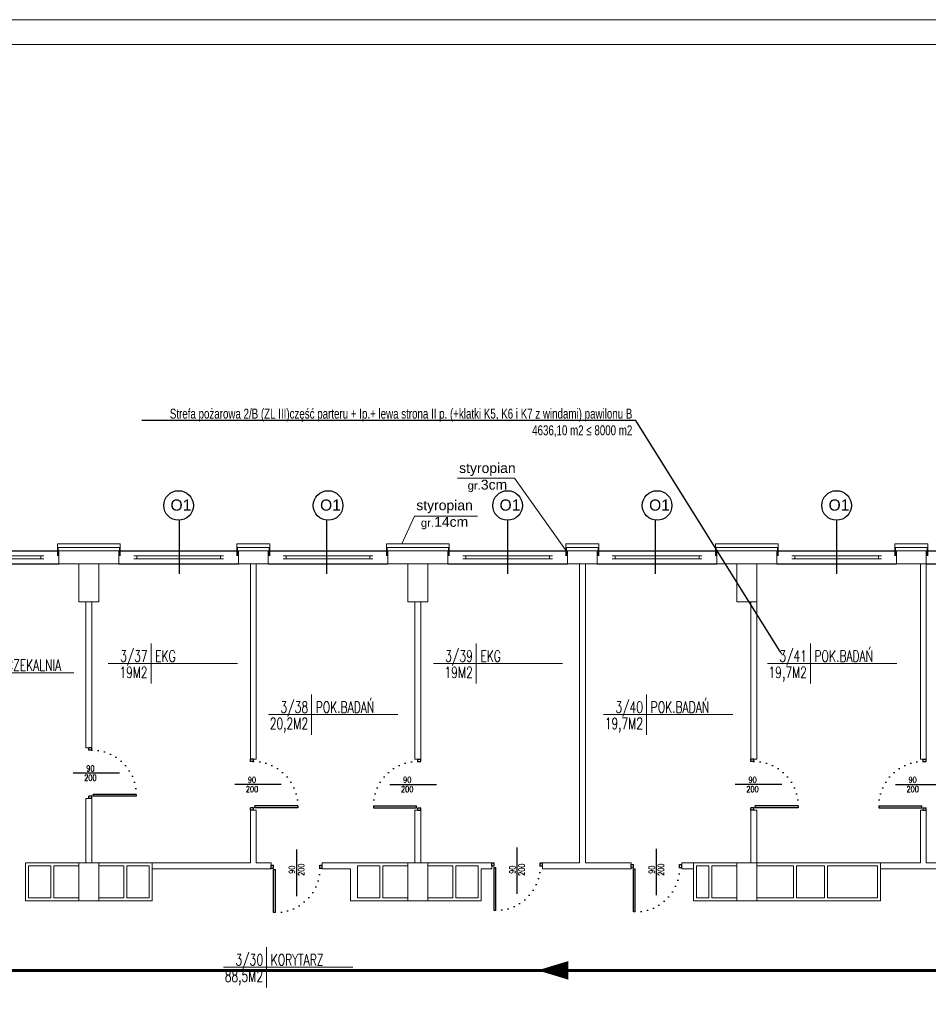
# Model space of a CAD drawing. Header units: millimetres. Extents: x 126553 to 403692, y -95821 to 38049.
# Tile 240 of 256: x 248917 to 250739, y 7468 to 9444. Entities that reach past the tile are written whole.
import ezdxf
from ezdxf import colors
from ezdxf.entities.mleader import LeaderData, LeaderLine
from ezdxf.enums import TextEntityAlignment as Align
from ezdxf.math import Vec2, Vec3

# ---------------------------------------------------------------- set-up
doc = ezdxf.new("R2010")
doc.units = ezdxf.units.MM
doc.linetypes.add('DOTX2', pattern=[12.7, 0, -12.7])
doc.layers.add('1  opis', color=9, linetype='Continuous')
doc.layers.add('WIDOK', color=7, linetype='Continuous')
for name, color, linetype, lineweight in [('_(06 GRUBA)', 7, 'Continuous', 40), ('CIENKIE', 7, 'Continuous', 18), ('ewakaucja', 3, 'Continuous', 50), ('ocieplenie', 253, 'BATTING', 18), ('OKNA', 7, 'Continuous', 13), ('opisy', 7, 'Continuous', 18), ('ramki', 250, 'Continuous', 13), ('WAW_ŚLUSARKA ALUMINIOWA OPIS PB', 7, 'Continuous', 9), ('ŚCIANY GRUBE', 7, 'Continuous', 20)]:
    doc.layers.add(name, color=color, linetype=linetype, lineweight=lineweight)
doc.styles.add('OPIS', font='romans.shx', dxfattribs={"width": 0.8})
doc.styles.add('ROMANS', font='romans.shx', dxfattribs={"width": 0.7})
doc.styles.add('STYLE1', font='txt', dxfattribs={"width": 0.8})
doc.linetypes.add('BATTING', pattern='A,0.0001,-0.1,[134,LTYPESHP.SHX,S=0.1,R=0,X=-0.1,Y=0],-0.2,[134,LTYPESHP.SHX,S=0.1,R=180,X=0.1,Y=0],-0.1', length=0.4001)

# ---------------------------------------------------------------- blocks, each defined once
blk = doc.blocks.new('OKNO')
at = {"layer": 'OKNA'}
for p, q in [((30, 15.9), (210, 15.9)), ((30, 9.9), (210, 9.9)), ((36, 9.9), (36, 15.9)), ((204, 9.9), (204, 15.9))]:
    blk.add_line(p, q, dxfattribs=at)
blk = doc.blocks.new('METKA')
for p, q in [((0, 26.9), (0, -26.9)), ((-57.4, 0), (115.4, 0))]:
    blk.add_line(p, q)
at = {"layer": 'opisy', "style": 'STYLE1', "width": 0.8, "flags": 4}
for tag, p in [('NUMER', (-6.1, 4.5)), ('POWIERZCHNIA', (-6, -24.6))]:
    blk.add_attdef(tag, text='', height=17, dxfattribs=at).set_placement(p, align=Align.RIGHT)
for tag, p in [('NAZWA', (5.3, 4.6)), ('POSADZKA', (5.6, -24.7))]:
    blk.add_attdef(tag, p, '', height=17, dxfattribs=at)
blk = doc.blocks.new('o1')
at = {"layer": 'WIDOK'}
blk.add_circle((-85.4, -0.7), 29.7, dxfattribs=at)
at = {"layer": 'opisy', "insert": (-101.5, 11.4), "char_height": 22.4, "width": 15.9, "attachment_point": 1}
blk.add_mtext('{\\fArial|b0|i0|c238|p34;O1}', dxfattribs=at)
blk = doc.blocks.new('A$C121B6CE3')
blk.add_lwpolyline([(0, -20), (0, 20)])
at = {"style": 'OPIS', "width": 0.8}
blk.add_attdef('Szerokość', text='', height=12, rotation=90, dxfattribs=at).set_placement((0, 0), align=Align.BOTTOM_CENTER)
blk.add_attdef('Wysokość', text='', height=12, rotation=90, dxfattribs=at).set_placement((3, 0), align=Align.TOP_CENTER)

msp = doc.modelspace()

# ---------------------------------------------------------------- linework, layer by layer
for p, q in [((249061.15283, 7982.60458), (249055.03283, 7982.60458)), ((249055.03283, 7978.00999), (249055.03283, 7982.60458)), ((249061.15283, 7978.00999), (249061.15283, 7982.60458)), ((249061.15283, 7978.00999), (249055.03283, 7978.00999)), ((249385.27283, 7959.68059), (249379.15283, 7959.68059)), ((249379.15283, 7955.08599), (249379.15283, 7959.68059)), ((249385.27283, 7955.08599), (249379.15283, 7955.08599)), ((249385.27283, 7955.08599), (249385.27283, 7959.68059)), ((249715.03283, 7959.68059), (249721.15283, 7959.68059)), ((249715.03283, 7955.08599), (249715.03283, 7959.68059)), ((249715.03283, 7955.08599), (249721.15283, 7955.08599)), ((249721.15283, 7955.08599), (249721.15283, 7959.68059)), ((250389.27283, 7959.68059), (250383.15283, 7959.68059)), ((250383.15283, 7955.08599), (250383.15283, 7959.68059)), ((250389.27283, 7955.08599), (250383.15283, 7955.08599)), ((250389.27283, 7955.08599), (250389.27283, 7959.68059)), ((250729.03283, 7959.68059), (250735.15283, 7959.68059)), ((250729.03283, 7955.08599), (250729.03283, 7959.68059)), ((250729.03283, 7955.08599), (250735.15283, 7955.08599)), ((250735.15283, 7955.08599), (250735.15283, 7959.68059)), ((249116.90238, 7931.60458), (249023.88528, 7931.60458)), ((249441.02238, 7908.68059), (249348.00528, 7908.68059)), ((249659.28327, 7908.68059), (249752.30038, 7908.68059)), ((250445.02238, 7908.68059), (250352.00528, 7908.68059)), ((250673.28327, 7908.68059), (250766.30038, 7908.68059)), ((249055.03283, 7880.60458), (249055.03283, 7885.19918)), ((249061.15283, 7885.19918), (249055.03283, 7885.19918)), ((249061.15283, 7880.60458), (249061.15283, 7885.19918)), ((249150.28796, 7888.87485), (249063.90958, 7888.87485)), ((249063.90958, 7885.19918), (249063.90958, 7888.87485)), ((249150.21214, 7885.19918), (249063.90958, 7885.19918)), ((249150.28796, 7888.87485), (249150.28796, 7885.19918)), ((249061.15283, 7880.60458), (249055.03283, 7880.60458)), ((249474.40796, 7865.95086), (249388.02958, 7865.95086)), ((249388.02958, 7862.27518), (249388.02958, 7865.95086)), ((249474.40796, 7865.95086), (249474.40796, 7862.27518)), ((249625.89769, 7865.95086), (249712.27607, 7865.95086)), ((249625.89769, 7865.95086), (249625.89769, 7862.27518)), ((249712.27607, 7862.27518), (249712.27607, 7865.95086)), ((250478.40796, 7865.95086), (250392.02958, 7865.95086)), ((250392.02958, 7862.27518), (250392.02958, 7865.95086)), ((250478.40796, 7865.95086), (250478.40796, 7862.27518)), ((250639.89769, 7865.95086), (250726.27607, 7865.95086)), ((250639.89769, 7865.95086), (250639.89769, 7862.27518)), ((250726.27607, 7862.27518), (250726.27607, 7865.95086)), ((249379.15283, 7857.68059), (249379.15283, 7862.27518)), ((249385.27283, 7862.27518), (249379.15283, 7862.27518)), ((249385.27283, 7857.68059), (249379.15283, 7857.68059)), ((249385.27283, 7857.68059), (249385.27283, 7862.27518)), ((249474.33214, 7862.27518), (249388.02958, 7862.27518)), ((249625.97351, 7862.27518), (249712.27607, 7862.27518)), ((249715.03283, 7857.68059), (249715.03283, 7862.27518)), ((249715.03283, 7862.27518), (249721.15283, 7862.27518)), ((249715.03283, 7857.68059), (249721.15283, 7857.68059)), ((249721.15283, 7857.68059), (249721.15283, 7862.27518)), ((250383.15283, 7857.68059), (250383.15283, 7862.27518)), ((250389.27283, 7862.27518), (250383.15283, 7862.27518)), ((250389.27283, 7857.68059), (250383.15283, 7857.68059)), ((250389.27283, 7857.68059), (250389.27283, 7862.27518)), ((250478.33214, 7862.27518), (250392.02958, 7862.27518)), ((250639.97351, 7862.27518), (250726.27607, 7862.27518)), ((250729.03283, 7857.68059), (250729.03283, 7862.27518)), ((250729.03283, 7862.27518), (250735.15283, 7862.27518)), ((250729.03283, 7857.68059), (250735.15283, 7857.68059)), ((250735.15283, 7857.68059), (250735.15283, 7862.27518)), ((249472.15283, 7685.15422), (249472.15283, 7778.17132)), ((249914.36333, 7689.67838), (249914.36333, 7782.69548)), ((250193.87492, 7686.55208), (250193.87492, 7779.56918)), ((249421.15283, 7740.90377), (249421.15283, 7747.02377)), ((249421.15283, 7747.02377), (249425.74742, 7747.02377)), ((249425.74742, 7740.90377), (249425.74742, 7747.02377)), ((249518.55823, 7740.90377), (249518.55823, 7747.02377)), ((249518.55823, 7747.02377), (249523.15283, 7747.02377)), ((249523.15283, 7740.90377), (249523.15283, 7747.02377)), ((249863.36333, 7745.42793), (249863.36333, 7751.54793)), ((249863.36333, 7751.54793), (249867.95793, 7751.54793)), ((249863.36333, 7745.42793), (249867.95793, 7745.42793)), ((249867.95793, 7745.42793), (249867.95793, 7751.54793)), ((249960.76874, 7745.42793), (249960.76874, 7751.54793)), ((249960.76874, 7751.54793), (249965.36333, 7751.54793)), ((249960.76874, 7745.42793), (249965.36333, 7745.42793)), ((249965.36333, 7745.42793), (249965.36333, 7751.54793)), ((250142.87492, 7742.30163), (250142.87492, 7748.42163)), ((250142.87492, 7748.42163), (250147.46952, 7748.42163)), ((250147.46952, 7742.30163), (250147.46952, 7748.42163)), ((250240.28033, 7742.30163), (250240.28033, 7748.42163)), ((250240.28033, 7748.42163), (250244.87492, 7748.42163)), ((250244.87492, 7742.30163), (250244.87492, 7748.42163)), ((249421.15283, 7740.90377), (249425.74742, 7740.90377)), ((249425.74742, 7651.84446), (249425.74742, 7738.14701)), ((249425.74742, 7738.14701), (249429.4231, 7738.14701)), ((249429.4231, 7651.76864), (249429.4231, 7738.14701)), ((249518.55823, 7740.90377), (249523.15283, 7740.90377)), ((249867.95793, 7656.36862), (249867.95793, 7742.67118)), ((249867.95793, 7742.67118), (249871.6336, 7742.67118)), ((249871.6336, 7656.2928), (249871.6336, 7742.67118)), ((250142.87492, 7742.30163), (250147.46952, 7742.30163)), ((250147.46952, 7653.24232), (250147.46952, 7739.54488)), ((250147.46952, 7739.54488), (250151.14519, 7739.54488)), ((250151.14519, 7653.1665), (250151.14519, 7739.54488)), ((250240.28033, 7742.30163), (250244.87492, 7742.30163)), ((249429.4231, 7651.76864), (249425.74742, 7651.76864)), ((249871.6336, 7656.2928), (249867.95793, 7656.2928)), ((250151.14519, 7653.1665), (250147.46952, 7653.1665))]:
    msp.add_line(p, q)
at = {"linetype": 'DOTX2', "extrusion": (0, 0, -1)}
for centre, major_axis in [((249061.15283, 7888.87485), (-63.02806, -63.02806)), ((249385.27283, 7865.95086), (-63.02806, -63.02806)), ((250389.27283, 7865.95086), (-63.02806, -63.02806)), ((249871.6336, 7745.42793), (-63.02806, 63.02806)), ((249429.4231, 7740.90377), (-63.02806, 63.02806)), ((250151.14519, 7742.30163), (-63.02806, 63.02806))]:
    msp.add_ellipse(centre, major_axis=major_axis, ratio=1, start_param=2.3561944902, end_param=3.9682396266, dxfattribs=at)
at = {"linetype": 'DOTX2'}
for centre in [(249715.03283, 7865.95086), (250729.03283, 7865.95086)]:
    msp.add_ellipse(centre, major_axis=(-63.02806, 63.02806), ratio=1, start_param=-0.7853981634, end_param=0.826646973, dxfattribs=at)
at = {"layer": '_(06 GRUBA)', "color": 3}
msp.add_lwpolyline([(249955.6218, 7536.00184, 0, 37.5, 0), (250017.32505, 7536.00184, 37.5, 37.5, 0)], format="xyseb", dxfattribs=at)
at = {"layer": 'ewakaucja', "color": 3, "lineweight": 60}
msp.add_lwpolyline([(248471.32798, 7536.00184), (251582.21761, 7536.00184)], dxfattribs=at)
at = {"layer": 'ocieplenie'}
for p, q in [((248992.15283, 8391.54793), (249118.15283, 8391.54793)), ((248992.15283, 8391.54793), (248992.15283, 8367.45586)), ((249118.15283, 8367.45586), (249118.15283, 8391.54793)), ((249352.15283, 8391.54793), (249352.15283, 8367.45586)), ((249352.15283, 8391.54793), (249418.15283, 8391.54793)), ((249418.15283, 8367.45586), (249418.15283, 8391.54793)), ((249652.15283, 8391.54793), (249778.15283, 8391.54793)), ((249652.15283, 8391.54793), (249652.15283, 8367.45586)), ((249778.15283, 8367.45586), (249778.15283, 8391.54793)), ((250012.15283, 8391.54793), (250012.15283, 8367.45586)), ((250012.15283, 8391.54793), (250078.15283, 8391.54793)), ((250078.15283, 8367.45586), (250078.15283, 8391.54793)), ((250312.15283, 8391.54793), (250438.15283, 8391.54793)), ((250312.15283, 8391.54793), (250312.15283, 8367.45586)), ((250438.15283, 8367.45586), (250438.15283, 8391.54793)), ((250672.15283, 8391.54793), (250672.15283, 8367.45586)), ((250672.15283, 8391.54793), (250738.15283, 8391.54793)), ((250738.15283, 8367.45586), (250738.15283, 8391.54793))]:
    msp.add_line(p, q, dxfattribs=at)
at = {"layer": 'ocieplenie', "linetype": 'BATTING', "ltscale": 0.7}
for p, q in [((248993.65283, 8384.54793), (249116.65283, 8384.54793)), ((249353.65283, 8384.54793), (249416.65283, 8384.54793)), ((249653.65283, 8384.54793), (249776.65283, 8384.54793)), ((250013.65283, 8384.54793), (250076.65283, 8384.54793)), ((250313.65283, 8384.54793), (250436.65283, 8384.54793)), ((250673.65283, 8384.54793), (250736.65283, 8384.54793))]:
    msp.add_line(p, q, dxfattribs=at)
at = {"layer": 'ocieplenie', "linetype": 'BATTING', "ltscale": 0.15}
for p, q in [((248993.65283, 8384.54793), (248993.65283, 8367.45586)), ((249116.65283, 8367.45586), (249116.65283, 8384.54793)), ((249353.65283, 8384.54793), (249353.65283, 8367.45586)), ((249416.65283, 8367.45586), (249416.65283, 8384.54793)), ((249653.65283, 8384.54793), (249653.65283, 8367.45586)), ((249776.65283, 8367.45586), (249776.65283, 8384.54793)), ((250013.65283, 8384.54793), (250013.65283, 8367.45586)), ((250076.65283, 8367.45586), (250076.65283, 8384.54793)), ((250313.65283, 8384.54793), (250313.65283, 8367.45586)), ((250436.65283, 8367.45586), (250436.65283, 8384.54793)), ((250673.65283, 8384.54793), (250673.65283, 8367.45586)), ((250736.65283, 8367.45586), (250736.65283, 8384.54793))]:
    msp.add_line(p, q, dxfattribs=at)
at = {"layer": 'opisy'}
for points in [[(249794.98056, 8523.42389), (249909.2826, 8523.42389), (250011.04935, 8380.01925)], [(249834.56085, 8447.58181), (249708.3106, 8447.58181), (249683.33875, 8391.54793)]]:
    msp.add_lwpolyline(points, dxfattribs=at)
at = {"layer": 'ramki', "color": 0, "ltscale": 0.6}
for points in [[(246070.73775, 9443.51907), (258974.45308, 9443.51907), (258974.45308, 5243.51907), (246070.73775, 5243.51907)], [(246270.73775, 9393.51907), (258924.45308, 9393.51907), (258924.45308, 5293.51907), (246270.73775, 5293.51907)]]:
    msp.add_lwpolyline(points, close=True, dxfattribs=at)
at = {"layer": 'WIDOK'}
for p, q in [((249236.58764, 8439.10229), (249236.58764, 8331.86746)), ((249531.7427, 8439.10229), (249531.7427, 8331.86746)), ((249895.15283, 8439.10229), (249895.15283, 8331.86746)), ((250191.32237, 8439.10229), (250191.32237, 8331.86746)), ((250555.22925, 8439.10229), (250555.22925, 8331.86746)), ((248755.15283, 8377.54793), (248995.15283, 8377.54793)), ((249115.15283, 8377.54793), (249355.15283, 8377.54793)), ((249415.15283, 8377.54793), (249655.15283, 8377.54793)), ((249775.15283, 8377.54793), (250015.15283, 8377.54793)), ((250075.15283, 8377.54793), (250315.15283, 8377.54793)), ((250435.15283, 8377.54793), (250675.15283, 8377.54793)), ((250735.15283, 8377.54793), (250975.15283, 8377.54793)), ((248755.15283, 8351.54793), (248995.15283, 8351.54793)), ((249115.15283, 8351.54793), (249355.15283, 8351.54793)), ((249415.15283, 8351.54793), (249655.15283, 8351.54793)), ((249775.15283, 8351.54793), (250015.15283, 8351.54793)), ((250075.15283, 8351.54793), (250315.15283, 8351.54793)), ((250435.15283, 8351.54793), (250675.15283, 8351.54793)), ((250735.15283, 8351.54793), (250975.15283, 8351.54793))]:
    msp.add_line(p, q, dxfattribs=at)
at = {"layer": 'ŚCIANY GRUBE'}
for p, q in [((249115.15283, 8377.54793), (248995.15283, 8377.54793)), ((249115.15283, 8377.54793), (248995.15283, 8377.54793)), ((248995.15283, 8377.54793), (248995.15283, 8351.54793)), ((249115.15283, 8377.54793), (249115.15283, 8351.54793)), ((249415.15283, 8377.54793), (249355.15283, 8377.54793)), ((249415.15283, 8377.54793), (249355.15283, 8377.54793)), ((249355.15283, 8377.54793), (249355.15283, 8351.54793)), ((249415.15283, 8377.54793), (249415.15283, 8351.54793)), ((249655.15283, 8377.54793), (249655.15283, 8351.54793)), ((249775.15283, 8377.54793), (249655.15283, 8377.54793)), ((249775.15283, 8377.54793), (249655.15283, 8377.54793)), ((249775.15283, 8377.54793), (249775.15283, 8351.54793)), ((250075.15283, 8377.54793), (250015.15283, 8377.54793)), ((250015.15283, 8377.54793), (250015.15283, 8351.54793)), ((250075.15283, 8377.54793), (250075.15283, 8351.54793)), ((250435.15283, 8377.54793), (250315.15283, 8377.54793)), ((250315.15283, 8377.54793), (250315.15283, 8351.54793)), ((250435.15283, 8377.54793), (250435.15283, 8351.54793)), ((250735.15283, 8377.54793), (250675.15283, 8377.54793)), ((250675.15283, 8377.54793), (250675.15283, 8351.54793)), ((250735.15283, 8377.54793), (250735.15283, 8351.54793)), ((249115.15283, 8351.54793), (248995.15283, 8351.54793)), ((249115.15283, 8351.54793), (248995.15283, 8351.54793)), ((249415.15283, 8351.54793), (249355.15283, 8351.54793)), ((249415.15283, 8351.54793), (249355.15283, 8351.54793)), ((249379.15283, 7959.68059), (249379.15283, 8351.54793)), ((249391.15283, 7959.68059), (249391.15283, 8351.54793)), ((249775.15283, 8351.54793), (249655.15283, 8351.54793)), ((249775.15283, 8351.54793), (249655.15283, 8351.54793)), ((250075.15283, 8351.54793), (250015.15283, 8351.54793)), ((250039.15283, 7751.54793), (250039.15283, 8351.54793)), ((250051.15283, 7751.54793), (250051.15283, 8351.54793)), ((250435.15283, 8351.54793), (250315.15283, 8351.54793)), ((250735.15283, 8351.54793), (250675.15283, 8351.54793)), ((250723.15283, 7959.68059), (250723.15283, 8351.54793)), ((250735.15283, 7959.68059), (250735.15283, 8351.54793)), ((249049.15283, 7982.60458), (249049.15283, 8275.54793)), ((249061.15283, 7982.60458), (249061.15283, 8275.54793)), ((249709.15283, 7959.68059), (249709.15283, 8275.54793)), ((249721.15283, 7959.68059), (249721.15283, 8275.54793)), ((250383.15283, 7959.68059), (250383.15283, 8275.54793)), ((250395.15283, 7959.68059), (250395.15283, 8275.54793)), ((249061.15283, 7982.60458), (249049.15283, 7982.60458)), ((249379.15283, 7959.68059), (249391.15283, 7959.68059)), ((249721.15283, 7959.68059), (249709.15283, 7959.68059)), ((250383.15283, 7959.68059), (250395.15283, 7959.68059)), ((250735.15283, 7959.68059), (250723.15283, 7959.68059)), ((249049.15283, 7751.54793), (249049.15283, 7880.60458)), ((249061.15283, 7880.60458), (249049.15283, 7880.60458)), ((249061.15283, 7751.54793), (249061.15283, 7880.60458)), ((249379.15283, 7751.54793), (249379.15283, 7857.68059)), ((249379.15283, 7857.68059), (249391.15283, 7857.68059)), ((249391.15283, 7751.54793), (249391.15283, 7857.68059)), ((249709.15283, 7751.54793), (249709.15283, 7857.68059)), ((249721.15283, 7857.68059), (249709.15283, 7857.68059)), ((249721.15283, 7751.54793), (249721.15283, 7857.68059)), ((250383.15283, 7751.54793), (250383.15283, 7857.68059)), ((250383.15283, 7857.68059), (250395.15283, 7857.68059)), ((250395.15283, 7751.54793), (250395.15283, 7857.68059)), ((250723.15283, 7751.54793), (250723.15283, 7857.68059)), ((250735.15283, 7857.68059), (250723.15283, 7857.68059)), ((250735.15283, 7751.54793), (250735.15283, 7857.68059)), ((249035.15283, 7751.54793), (248928.15283, 7751.54793)), ((248928.15283, 7675.54793), (248928.15283, 7751.54793)), ((248979.15283, 7745.54793), (248934.15283, 7745.54793)), ((248934.15283, 7681.54793), (248934.15283, 7745.54793)), ((248979.15283, 7681.54793), (248979.15283, 7745.54793)), ((249035.15283, 7745.54793), (248985.15283, 7745.54793)), ((248985.15283, 7681.54793), (248985.15283, 7745.54793)), ((249075.15283, 7751.54793), (249182.15283, 7751.54793)), ((249075.15283, 7745.54793), (249125.15283, 7745.54793)), ((249125.15283, 7681.54793), (249125.15283, 7745.54793)), ((249131.15283, 7681.54793), (249131.15283, 7745.54793)), ((249131.15283, 7745.54793), (249176.15283, 7745.54793)), ((249176.15283, 7681.54793), (249176.15283, 7745.54793)), ((249182.15283, 7675.54793), (249182.15283, 7751.54793)), ((249379.15283, 7751.54793), (249182.15283, 7751.54793)), ((249421.15283, 7751.54793), (249391.15283, 7751.54793)), ((249421.15283, 7739.54793), (249421.15283, 7751.54793)), ((249523.15283, 7739.54793), (249523.15283, 7751.54793)), ((249588.15283, 7751.54793), (249523.15283, 7751.54793)), ((249695.15283, 7751.54793), (249588.15283, 7751.54793)), ((249594.15283, 7681.54793), (249594.15283, 7745.54793)), ((249639.15283, 7745.54793), (249594.15283, 7745.54793)), ((249639.15283, 7681.54793), (249639.15283, 7745.54793)), ((249695.15283, 7745.54793), (249645.15283, 7745.54793)), ((249645.15283, 7681.54793), (249645.15283, 7745.54793)), ((249735.15283, 7751.54793), (249842.15283, 7751.54793)), ((249735.15283, 7745.54793), (249785.15283, 7745.54793)), ((249785.15283, 7681.54793), (249785.15283, 7745.54793)), ((249791.15283, 7745.54793), (249836.15283, 7745.54793)), ((249791.15283, 7681.54793), (249791.15283, 7745.54793)), ((249836.15283, 7681.54793), (249836.15283, 7745.54793)), ((249863.36333, 7751.54793), (249842.15283, 7751.54793)), ((249863.36333, 7751.54793), (249863.36333, 7739.54793)), ((249966.20784, 7751.54793), (249965.36333, 7751.54793)), ((249965.36333, 7751.54793), (249965.36333, 7739.54793)), ((250039.15283, 7751.54793), (249966.20784, 7751.54793)), ((250142.87492, 7751.54793), (250051.15283, 7751.54793)), ((250142.87492, 7751.54793), (250142.87492, 7739.54793)), ((250244.87492, 7751.54793), (250244.87492, 7739.54793)), ((250268.15283, 7751.54793), (250244.87492, 7751.54793)), ((250268.15283, 7675.54793), (250268.15283, 7751.54793)), ((250299.15283, 7751.54793), (250268.15283, 7751.54793)), ((250299.15283, 7745.54793), (250274.15283, 7745.54793)), ((250274.15283, 7681.54793), (250274.15283, 7745.54793)), ((250474.65283, 7751.54793), (250299.15283, 7751.54793)), ((250305.15283, 7751.54793), (250299.15283, 7751.54793)), ((250299.15283, 7681.54793), (250299.15283, 7745.54793)), ((250305.15283, 7681.54793), (250305.15283, 7745.54793)), ((250355.15283, 7745.54793), (250305.15283, 7745.54793)), ((250468.65283, 7745.54793), (250395.15283, 7745.54793)), ((250468.65283, 7751.54793), (250474.65283, 7751.54793)), ((250468.65283, 7681.54793), (250468.65283, 7745.54793)), ((250723.15283, 7751.54793), (250474.65283, 7751.54793)), ((250530.65283, 7745.54793), (250474.65283, 7745.54793)), ((250474.65283, 7681.54793), (250474.65283, 7745.54793)), ((250530.65283, 7681.54793), (250530.65283, 7745.54793)), ((250637.15283, 7745.54793), (250536.65283, 7745.54793)), ((250536.65283, 7681.54793), (250536.65283, 7745.54793)), ((250637.15283, 7681.54793), (250637.15283, 7745.54793)), ((250643.15283, 7675.54793), (250643.15283, 7751.54793)), ((250735.15283, 7751.54793), (251015.15283, 7751.54793)), ((249421.15283, 7739.54793), (249182.15283, 7739.54793)), ((249580.2719, 7739.54793), (249523.15283, 7739.54793)), ((249580.2719, 7739.54793), (249580.2719, 7675.54793)), ((249842.15283, 7675.54793), (249842.15283, 7739.54793)), ((249863.36333, 7739.54793), (249842.15283, 7739.54793)), ((249966.20784, 7739.54793), (249965.36333, 7739.54793)), ((250142.87492, 7739.54793), (249966.20784, 7739.54793)), ((250244.87492, 7739.54793), (250268.15283, 7739.54793)), ((250643.15283, 7739.54793), (250877.44028, 7739.54793)), ((249035.15283, 7675.54793), (248928.15283, 7675.54793)), ((248934.15283, 7681.54793), (248979.15283, 7681.54793)), ((248985.15283, 7681.54793), (249035.15283, 7681.54793)), ((249125.15283, 7681.54793), (249075.15283, 7681.54793)), ((249075.15283, 7675.54793), (249182.15283, 7675.54793)), ((249176.15283, 7681.54793), (249131.15283, 7681.54793)), ((249842.15283, 7675.54793), (249580.2719, 7675.54793)), ((249594.15283, 7681.54793), (249639.15283, 7681.54793)), ((249645.15283, 7681.54793), (249695.15283, 7681.54793)), ((249785.15283, 7681.54793), (249735.15283, 7681.54793)), ((249836.15283, 7681.54793), (249791.15283, 7681.54793)), ((250643.15283, 7675.54793), (250268.15283, 7675.54793)), ((250274.15283, 7681.54793), (250299.15283, 7681.54793)), ((250305.15283, 7681.54793), (250355.15283, 7681.54793)), ((250395.15283, 7681.54793), (250468.65283, 7681.54793)), ((250474.65283, 7681.54793), (250530.65283, 7681.54793)), ((250536.65283, 7681.54793), (250637.15283, 7681.54793))]:
    msp.add_line(p, q, dxfattribs=at)
for points in [[(249035.15283, 8275.54793), (249075.15283, 8275.54793), (249075.15283, 8351.54793), (249035.15283, 8351.54793)], [(249695.15283, 8275.54793), (249735.15283, 8275.54793), (249735.15283, 8351.54793), (249695.15283, 8351.54793)], [(250355.15283, 8275.54793), (250395.15283, 8275.54793), (250395.15283, 8351.54793), (250355.15283, 8351.54793)], [(249035.15283, 7675.54793), (249075.15283, 7675.54793), (249075.15283, 7751.54793), (249035.15283, 7751.54793)], [(249695.15283, 7675.54793), (249735.15283, 7675.54793), (249735.15283, 7751.54793), (249695.15283, 7751.54793)], [(250355.15283, 7675.54793), (250395.15283, 7675.54793), (250395.15283, 7751.54793), (250355.15283, 7751.54793)]]:
    msp.add_lwpolyline(points, close=True, dxfattribs=at)

# ---------------------------------------------------------------- block references
at = {"layer": 'CIENKIE'}
ref = msp.add_blockref('METKA', (249180.03921, 8151.59408), dxfattribs=dict(at, xscale=1.5, yscale=1.5, zscale=1.5))
ref.add_attrib('RODZAJ_POMIESCZENIA', 'EKG', (249188.25293, 8155.37811), dxfattribs={"layer": '0', "height": 22.5, "style": 'ROMANS', "width": 0.7})
ref.add_attrib('POWIERZCHNIA', '19M2', dxfattribs={"layer": '0', "height": 22.5, "style": 'ROMANS', "width": 0.7}).set_placement((249173.0378, 8122.68589), align=Align.RIGHT)
ref.add_attrib('NUMER', '3/37', dxfattribs={"layer": '0', "height": 22.5, "style": 'ROMANS', "width": 0.7}).set_placement((249173.0378, 8155.37811), align=Align.RIGHT)
ref = msp.add_blockref('METKA', (249832.34345, 8151.59408), dxfattribs=dict(at, xscale=1.5, yscale=1.5, zscale=1.5))
ref.add_attrib('RODZAJ_POMIESCZENIA', 'EKG', (249840.55717, 8155.37811), dxfattribs={"layer": '0', "height": 22.5, "style": 'ROMANS', "width": 0.7})
ref.add_attrib('POWIERZCHNIA', '19M2', dxfattribs={"layer": '0', "height": 22.5, "style": 'ROMANS', "width": 0.7}).set_placement((249825.34204, 8122.68589), align=Align.RIGHT)
ref.add_attrib('NUMER', '3/39', dxfattribs={"layer": '0', "height": 22.5, "style": 'ROMANS', "width": 0.7}).set_placement((249825.34204, 8155.37811), align=Align.RIGHT)
ref = msp.add_blockref('METKA', (250502.6194, 8151.59408), dxfattribs=dict(at, xscale=1.5, yscale=1.5, zscale=1.5))
ref.add_attrib('RODZAJ_POMIESCZENIA', 'POK.BADAŃ', (250510.83312, 8155.37811), dxfattribs={"layer": '0', "height": 22.5, "style": 'ROMANS', "width": 0.7})
ref.add_attrib('POWIERZCHNIA', '19,7M2', dxfattribs={"layer": '0', "height": 22.5, "style": 'ROMANS', "width": 0.7}).set_placement((250495.61799, 8122.68589), align=Align.RIGHT)
ref.add_attrib('NUMER', '3/41', dxfattribs={"layer": '0', "height": 22.5, "style": 'ROMANS', "width": 0.7}).set_placement((250495.61799, 8155.37811), align=Align.RIGHT)
ref = msp.add_blockref('METKA', (248851.74262, 8133.11962), dxfattribs=dict(at, xscale=1.5, yscale=1.5, zscale=1.5))
ref.add_attrib('RODZAJ_POMIESCZENIA', 'POCZEKALNIA', (248859.95634, 8136.90365), dxfattribs={"layer": '0', "height": 22.5, "style": 'ROMANS', "width": 0.7})
ref.add_attrib('POWIERZCHNIA', '27,6M2', dxfattribs={"layer": '0', "height": 22.5, "style": 'ROMANS', "width": 0.7}).set_placement((248844.74121, 8104.21143), align=Align.RIGHT)
ref.add_attrib('NUMER', '3/36', dxfattribs={"layer": '0', "height": 22.5, "style": 'ROMANS', "width": 0.7}).set_placement((248844.74121, 8136.90365), align=Align.RIGHT)
ref = msp.add_blockref('METKA', (249501.99815, 8049.12481), dxfattribs=dict(at, xscale=1.5, yscale=1.5, zscale=1.5))
ref.add_attrib('RODZAJ_POMIESCZENIA', 'POK.BADAŃ', (249510.21187, 8052.90884), dxfattribs={"layer": '0', "height": 22.5, "style": 'ROMANS', "width": 0.7})
ref.add_attrib('POWIERZCHNIA', '20,2M2', dxfattribs={"layer": '0', "height": 22.5, "style": 'ROMANS', "width": 0.7}).set_placement((249494.99674, 8020.21663), align=Align.RIGHT)
ref.add_attrib('NUMER', '3/38', dxfattribs={"layer": '0', "height": 22.5, "style": 'ROMANS', "width": 0.7}).set_placement((249494.99674, 8052.90884), align=Align.RIGHT)
ref = msp.add_blockref('METKA', (250173.87566, 8049.12481), dxfattribs=dict(at, xscale=1.5, yscale=1.5, zscale=1.5))
ref.add_attrib('RODZAJ_POMIESCZENIA', 'POK.BADAŃ', (250182.08938, 8052.90884), dxfattribs={"layer": '0', "height": 22.5, "style": 'ROMANS', "width": 0.7})
ref.add_attrib('POWIERZCHNIA', '19,7M2', dxfattribs={"layer": '0', "height": 22.5, "style": 'ROMANS', "width": 0.7}).set_placement((250166.87425, 8020.21663), align=Align.RIGHT)
ref.add_attrib('NUMER', '3/40', dxfattribs={"layer": '0', "height": 22.5, "style": 'ROMANS', "width": 0.7}).set_placement((250166.87425, 8052.90884), align=Align.RIGHT)
ref = msp.add_blockref('METKA', (249411.6803, 7542.06605), dxfattribs=dict(at, xscale=1.5, yscale=1.5, zscale=1.5))
ref.add_attrib('RODZAJ_POMIESCZENIA', 'KORYTARZ', (249419.89402, 7545.85008), dxfattribs={"layer": '0', "height": 22.5, "style": 'ROMANS', "width": 0.7})
ref.add_attrib('POWIERZCHNIA', '88,5M2', dxfattribs={"layer": '0', "height": 22.5, "style": 'ROMANS', "width": 0.7}).set_placement((249404.67889, 7513.15787), align=Align.RIGHT)
ref.add_attrib('NUMER', '3/30', dxfattribs={"layer": '0', "height": 22.5, "style": 'ROMANS', "width": 0.7}).set_placement((249404.67889, 7545.85008), align=Align.RIGHT)
at = {"layer": 'WAW_ŚLUSARKA ALUMINIOWA OPIS PB', "color": 7}
ref = msp.add_blockref('A$C121B6CE3', (249058.3971, 7931.60458), dxfattribs=dict(at, xscale=-1, rotation=90))
ref.add_attrib('Szerokość', '90', dxfattribs={"layer": '0', "color": 7, "height": 12, "style": 'OPIS', "width": 0.8}).set_placement((249058.3971, 7931.60458), align=Align.BOTTOM_CENTER)
ref.add_attrib('Wysokość', '200', dxfattribs={"layer": '0', "color": 7, "height": 12, "style": 'OPIS', "width": 0.8}).set_placement((249058.3971, 7928.60458), align=Align.TOP_CENTER)
ref = msp.add_blockref('A$C121B6CE3', (249382.5171, 7908.68059), dxfattribs=dict(at, xscale=-1, rotation=90))
ref.add_attrib('Szerokość', '90', dxfattribs={"layer": '0', "color": 7, "height": 12, "style": 'OPIS', "width": 0.8}).set_placement((249382.5171, 7908.68059), align=Align.BOTTOM_CENTER)
ref.add_attrib('Wysokość', '200', dxfattribs={"layer": '0', "color": 7, "height": 12, "style": 'OPIS', "width": 0.8}).set_placement((249382.5171, 7905.68059), align=Align.TOP_CENTER)
ref = msp.add_blockref('A$C121B6CE3', (249693.7951, 7908.68059), dxfattribs=dict(at, xscale=-1, rotation=90))
ref.add_attrib('Szerokość', '90', dxfattribs={"layer": '0', "color": 7, "height": 12, "style": 'OPIS', "width": 0.8}).set_placement((249693.7951, 7908.68059), align=Align.BOTTOM_CENTER)
ref.add_attrib('Wysokość', '200', dxfattribs={"layer": '0', "color": 7, "height": 12, "style": 'OPIS', "width": 0.8}).set_placement((249693.7951, 7905.68059), align=Align.TOP_CENTER)
ref = msp.add_blockref('A$C121B6CE3', (250386.5171, 7908.68059), dxfattribs=dict(at, xscale=-1, rotation=90))
ref.add_attrib('Szerokość', '90', dxfattribs={"layer": '0', "color": 7, "height": 12, "style": 'OPIS', "width": 0.8}).set_placement((250386.5171, 7908.68059), align=Align.BOTTOM_CENTER)
ref.add_attrib('Wysokość', '200', dxfattribs={"layer": '0', "color": 7, "height": 12, "style": 'OPIS', "width": 0.8}).set_placement((250386.5171, 7905.68059), align=Align.TOP_CENTER)
ref = msp.add_blockref('A$C121B6CE3', (250707.7951, 7908.68059), dxfattribs=dict(at, xscale=-1, rotation=90))
ref.add_attrib('Szerokość', '90', dxfattribs={"layer": '0', "color": 7, "height": 12, "style": 'OPIS', "width": 0.8}).set_placement((250707.7951, 7908.68059), align=Align.BOTTOM_CENTER)
ref.add_attrib('Wysokość', '200', dxfattribs={"layer": '0', "color": 7, "height": 12, "style": 'OPIS', "width": 0.8}).set_placement((250707.7951, 7905.68059), align=Align.TOP_CENTER)
ref = msp.add_blockref('A$C121B6CE3', (249472.15283, 7737.9521), dxfattribs=dict(at, xscale=-1, rotation=180))
ref.add_attrib('Szerokość', '90', dxfattribs={"layer": '0', "color": 7, "height": 12, "rotation": 90, "style": 'OPIS', "width": 0.8}).set_placement((249472.15283, 7737.9521), align=Align.BOTTOM_CENTER)
ref.add_attrib('Wysokość', '200', dxfattribs={"layer": '0', "color": 7, "height": 12, "rotation": 90, "style": 'OPIS', "width": 0.8}).set_placement((249475.15283, 7737.9521), align=Align.TOP_CENTER)
ref = msp.add_blockref('A$C121B6CE3', (249914.36333, 7737.9521), dxfattribs=dict(at, xscale=-1, rotation=180))
ref.add_attrib('Szerokość', '90', dxfattribs={"layer": '0', "color": 7, "height": 12, "rotation": 90, "style": 'OPIS', "width": 0.8}).set_placement((249914.36333, 7737.9521), align=Align.BOTTOM_CENTER)
ref.add_attrib('Wysokość', '200', dxfattribs={"layer": '0', "color": 7, "height": 12, "rotation": 90, "style": 'OPIS', "width": 0.8}).set_placement((249917.36333, 7737.9521), align=Align.TOP_CENTER)
ref = msp.add_blockref('A$C121B6CE3', (250193.87492, 7737.9521), dxfattribs=dict(at, xscale=-1, rotation=180))
ref.add_attrib('Szerokość', '90', dxfattribs={"layer": '0', "color": 7, "height": 12, "rotation": 90, "style": 'OPIS', "width": 0.8}).set_placement((250193.87492, 7737.9521), align=Align.BOTTOM_CENTER)
ref.add_attrib('Wysokość', '200', dxfattribs={"layer": '0', "color": 7, "height": 12, "rotation": 90, "style": 'OPIS', "width": 0.8}).set_placement((250196.87492, 7737.9521), align=Align.TOP_CENTER)
at = {"layer": 'WIDOK'}
for p in [(249320.56195, 8469.46642), (249620.56195, 8469.46642), (249980.56195, 8469.46642), (250280.56195, 8469.46642), (250640.56195, 8469.46642)]:
    msp.add_blockref('o1', p, dxfattribs=at)
at = {"layer": 'ŚCIANY GRUBE'}
for p in [(248755.15283, 8351.54793), (249115.15283, 8351.54793), (249415.15283, 8351.54793), (249775.15283, 8351.54793), (250075.15283, 8351.54793), (250435.15283, 8351.54793)]:
    msp.add_blockref('OKNO', p, dxfattribs=at)

# ---------------------------------------------------------------- texts
at = {"layer": 'opisy', "char_height": 20, "width": 276.8659, "attachment_point": 2}
for s, insert in [('{\\farial|b0|i0|c238|p34;styropian \\P\\fArial|b0|i0|c238|p32;\\H0.8125x;gr.\\farial|b0|i0|c238|p34;\\H1.231x;3cm}', (249854.70419, 8553.98265)), ('{\\farial|b0|i0|c238|p34;styropian \\P\\fArial|b0|i0|c238|p32;\\H0.8125x;gr.\\farial|b0|i0|c238|p34;\\H1.231x;14cm}', (249768.7272, 8479.28778))]:
    msp.add_mtext(s, dxfattribs=dict(at, insert=insert))

# ---------------------------------------------------------------- leaders
at = {"layer": '1  opis', "color": 1, "lineweight": -3}
ml = msp.add_multileader_mtext('Standard', dxfattribs=at)
ml.set_content('{\\f@Arial Unicode MS|b0|i0|c238|p34;Strefa pożarowa 2/B (ZL III)część parteru + Ip.+ lewa strona II p. (+klatki K5, K6 i K7 z windami) pawilonu B \\P4636,10 m2 \\f@Arial Unicode MS|b0|i0|c0|p34;≤\\f@Arial Unicode MS|b0|i0|c238|p34; 8000 m2}', color=1, style='ROMANS')
ml.set_leader_properties()
ml.build(insert=Vec2(0, 0))
ml.multileader.update_dxf_attribs({"text_right_attachment_type": 6, "dogleg_length": 0.36, "arrow_head_size": 12, "scale": 3})
ctx = ml.context
ctx.base_point, ctx.scale, ctx.char_height, ctx.arrow_head_size, ctx.landing_gap_size, ctx.plane_origin = Vec3(249166.19081, 8651.04258), 3, 20, 12, 6, Vec3(250447.15516, 8167.37564)
ctx.right_attachment, ctx.text_align_type = 6, 2
notes = []
notes.append((ctx, [(0, (1, 1, 0), (250152.5, 8639.07123), (-1, 0), 1.08, [(0, [(250447.15516, 8167.37564)], 0, [])])]))
ctx.mtext.insert, ctx.mtext.alignment, ctx.mtext.flow_direction = Vec3(250145.42, 8663.01393), 3, 5
at = {"layer": '_(06 GRUBA)', "color": 5, "lineweight": -3}
ml = msp.add_multileader_mtext('Standard', dxfattribs=at)
ml.set_content('drzwi do wymiany na dymoszczelne (Sm) o szerokości skrzydła nieblokowanego minimum 0,9 m', color=5, style='ROMANS')
ml.set_leader_properties()
ml.build(insert=Vec2(0, 0))
ml.multileader.update_dxf_attribs({"text_right_attachment_type": 6, "dogleg_length": 0.36, "arrow_head_size": 12, "scale": 3})
ctx = ml.context
ctx.base_point, ctx.scale, ctx.char_height, ctx.arrow_head_size, ctx.landing_gap_size, ctx.plane_origin = Vec3(252863.56346, 9143.53003), 3, 25, 12, 6, Vec3(252681.83201, 6726.54062)
ctx.right_attachment = 6
notes.append((ctx, [(1, (1, 1, 0), (254211.64346, 9126.86337), (-1, 0), 1.08, [(2, [(251734.12473, 7581.7455), (251752.78131, 6632.2673), (248397.15283, 7537.87047), (248528.26956, 6684.50232), (252642.71263, 6271.71049), (252610.46283, 8364.81817), (252790.40858, 8206.14593)], 0, []), (9, [(256057.9102, 6041.11225), (256058.63854, 8178.18365), (254211.64346, 9126.86337)], 0, [])])]))
ctx.mtext.insert, ctx.mtext.flow_direction = Vec3(252869.56346, 9160.1967), 5
for ctx, leaders in notes:
    for number, flags, end, landing, length, lines in leaders:
        leader = LeaderData()
        leader.index, (leader.has_last_leader_line, leader.has_dogleg_vector, leader.attachment_direction) = number, flags
        leader.last_leader_point, leader.dogleg_vector, leader.dogleg_length = Vec3(end), Vec3(landing), length
        for number, points, colour, breaks in lines:
            line = LeaderLine()
            line.index, line.vertices, line.color, line.breaks = number, Vec3.list(points), colors.encode_raw_color(colour), breaks
            leader.lines.append(line)
        ctx.leaders.append(leader)

doc.saveas('drawing.dxf')
